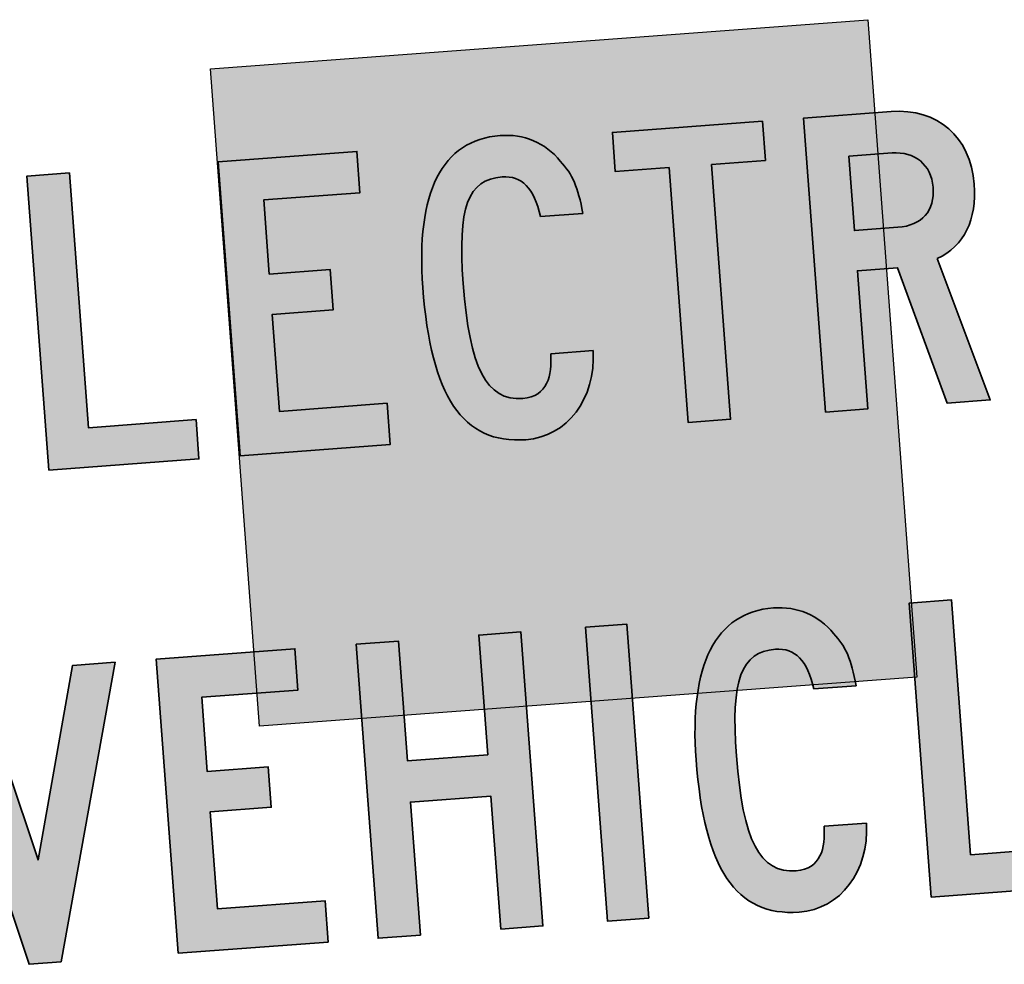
# Model space of a CAD drawing. Header units: millimetres. Extents: x 573132 to 957048, y 21042 to 318066.
# Tile 155 of 256: x 839457 to 840129, y 170380 to 171025. Entities that reach past the tile are written whole.
import ezdxf

# ---------------------------------------------------------------- set-up
doc = ezdxf.new("R2010")
doc.units = ezdxf.units.MM
doc.header["$LTSCALE"] = 2000
doc.layers.add('EV points', color=7, linetype='Continuous')

# ---------------------------------------------------------------- blocks, each defined once
blk = doc.blocks.new('elev17189.1')
at = {"true_color": 0xffffff}
h = blk.add_hatch(color=7, dxfattribs=at)
h.dxf.hatch_style = 1
edge = h.paths.add_edge_path()
edge.add_spline(control_points=[(-0.525108, 12.86841), (-0.895098, 12.86841), (-1.043088, 13.21578), (-1.043088, 14.07894)], knot_values=[0, 0, 0, 0, 1, 1, 1, 1], degree=3, periodic=0)
edge.add_spline(control_points=[(-1.043088, 14.07894), (-1.043088, 14.85789), (-0.916248, 15.13158), (-0.567408, 15.13158)], knot_values=[0, 0, 0, 0, 1, 1, 1, 1], degree=3, periodic=0)
edge.add_spline(control_points=[(-0.567408, 15.13158), (-0.366558, 15.13158), (-0.250278, 14.99475), (-0.208008, 14.7)], knot_values=[0, 0, 0, 0, 1, 1, 1, 1], degree=3, periodic=0)
edge.add_line((-0.208008, 14.7), (0.225372, 14.7))
edge.add_spline(control_points=[(0.225372, 14.7), (0.193692, 14.97369), (0.151392, 15.10002), (0.035112, 15.24738)], knot_values=[0, 0, 0, 0, 1, 1, 1, 1], degree=3, periodic=0)
edge.add_spline(control_points=[(0.035112, 15.24738), (-0.102318, 15.44739), (-0.313728, 15.55263), (-0.556878, 15.55263)], knot_values=[0, 0, 0, 0, 1, 1, 1, 1], degree=3, periodic=0)
edge.add_spline(control_points=[(-0.556878, 15.55263), (-1.148808, 15.55263), (-1.455348, 15.03684), (-1.455348, 14.06841)], knot_values=[0, 0, 0, 0, 1, 1, 1, 1], degree=3, periodic=0)
edge.add_spline(control_points=[(-1.455348, 14.06841), (-1.455348, 12.96315), (-1.169928, 12.44736), (-0.525108, 12.44736)], knot_values=[0, 0, 0, 0, 1, 1, 1, 1], degree=3, periodic=0)
edge.add_spline(control_points=[(-0.525108, 12.44736), (-0.102318, 12.44736), (0.214812, 12.80523), (0.225372, 13.29999)], knot_values=[0, 0, 0, 0, 1, 1, 1, 1], degree=3, periodic=0)
edge.add_line((0.225372, 13.29999), (-0.208008, 13.29999))
edge.add_spline(control_points=[(-0.208008, 13.29999), (-0.208008, 13.07895), (-0.271398, 12.86841), (-0.525108, 12.86841)], knot_values=[0, 0, 0, 0, 1, 1, 1, 1], degree=3, periodic=0)
h = blk.add_hatch(color=7, dxfattribs=at)
h.dxf.hatch_style = 1
h.paths.add_polyline_path([(-4.954005, 15.50001), (-5.386875, 15.50001), (-5.386875, 12.50001), (-3.856125, 12.50001), (-3.856125, 12.9), (-4.954005, 12.9)])
h = blk.add_hatch(color=7, dxfattribs=at)
h.dxf.hatch_style = 1
h.paths.add_polyline_path([(-3.436113, 12.50001), (-1.905363, 12.50001), (-1.905363, 12.92106), (-3.003303, 12.92106), (-3.003303, 13.91052), (-2.380443, 13.91052), (-2.380443, 14.32104), (-3.003303, 14.32104), (-3.003303, 15.07896), (-2.021523, 15.07896), (-2.021523, 15.50001), (-3.436113, 15.50001)])
h = blk.add_hatch(color=7, dxfattribs=at)
h.dxf.hatch_style = 1
h.paths.add_polyline_path([(1.134309, 12.49998), (1.567179, 12.49998), (1.567179, 15.09999), (2.116119, 15.09999), (2.116119, 15.49998), (0.585339, 15.49998), (0.585339, 15.09999), (1.134309, 15.09999)])
h = blk.add_hatch(color=7, dxfattribs=at)
h.dxf.hatch_style = 1
edge = h.paths.add_edge_path()
edge.add_line((2.536158, 12.500004), (2.966838, 12.500004))
edge.add_line((2.966838, 12.500004), (2.966838, 13.910544))
edge.add_line((2.966838, 13.910544), (3.376488, 13.910544))
edge.add_line((3.376488, 13.910544), (3.775698, 12.500004))
edge.add_line((3.775698, 12.500004), (4.216908, 12.500004))
edge.add_line((4.216908, 12.500004), (3.786198, 13.973694))
edge.add_spline(control_points=[(3.786198, 13.973694), (4.069878, 14.078934), (4.216908, 14.342094), (4.216908, 14.699994)], knot_values=[0, 0, 0, 0, 1, 1, 1, 1], degree=3, periodic=0)
edge.add_spline(control_points=[(4.216908, 14.699994), (4.216908, 15.184224), (3.901758, 15.500004), (3.429018, 15.500004)], knot_values=[0, 0, 0, 0, 1, 1, 1, 1], degree=3, periodic=0)
edge.add_line((3.429018, 15.500004), (2.536158, 15.500004))
edge.add_line((2.536158, 15.500004), (2.536158, 12.500004))
edge = h.paths.add_edge_path(flags=16)
edge.add_line((2.966838, 14.321034), (2.966838, 15.078954))
edge.add_line((2.966838, 15.078954), (3.459057, 15.078954))
edge.add_spline(control_points=[(3.408048, 15.078954), (3.639138, 15.078954), (3.796698, 14.931594), (3.796698, 14.699994)], knot_values=[0, 0, 0, 0, 1, 1, 1, 1], degree=3, periodic=0)
edge.add_spline(control_points=[(3.796698, 14.699994), (3.796698, 14.457894), (3.660138, 14.321034), (3.408048, 14.321034)], knot_values=[0, 0, 0, 0, 1, 1, 1, 1], degree=3, periodic=0)
edge.add_line((3.408048, 14.321034), (2.966838, 14.321034))
at = {"true_color": 0x006699}
h = blk.add_hatch(color=144, dxfattribs=at)
h.dxf.hatch_style = 1
edge = h.paths.add_edge_path()
edge.add_line((2.966838, 14.321034), (3.408048, 14.321034))
edge.add_spline(control_points=[(3.408048, 14.321034), (3.660138, 14.321034), (3.796698, 14.457894), (3.796698, 14.699994)], knot_values=[0, 0, 0, 0, 1, 1, 1, 1], degree=3, periodic=0)
edge.add_spline(control_points=[(3.796698, 14.699994), (3.796698, 14.931594), (3.639138, 15.078954), (3.408048, 15.078954)], knot_values=[0, 0, 0, 0, 1, 1, 1, 1], degree=3, periodic=0)
edge.add_line((3.408048, 15.078954), (2.966838, 15.078954))
edge.add_line((2.966838, 15.078954), (2.966838, 14.321034))
at = {"true_color": 0xffffff}
h = blk.add_hatch(color=7, dxfattribs=at)
h.dxf.hatch_style = 1
edge = h.paths.add_edge_path()
edge.add_spline(control_points=[(1.890273, 7.8684), (1.520283, 7.8684), (1.372293, 8.21577), (1.372293, 9.07893)], knot_values=[0, 0, 0, 0, 1, 1, 1, 1], degree=3, periodic=0)
edge.add_spline(control_points=[(1.372293, 9.07893), (1.372293, 9.85788), (1.499103, 10.13157), (1.847943, 10.13157)], knot_values=[0, 0, 0, 0, 1, 1, 1, 1], degree=3, periodic=0)
edge.add_spline(control_points=[(1.847943, 10.13157), (2.048793, 10.13157), (2.165073, 9.99471), (2.207343, 9.69999)], knot_values=[0, 0, 0, 0, 1, 1, 1, 1], degree=3, periodic=0)
edge.add_line((2.207338, 9.70002), (2.640723, 9.70002))
edge.add_spline(control_points=[(2.640723, 9.70002), (2.609013, 9.97371), (2.566713, 10.10004), (2.450463, 10.2474)], knot_values=[0, 0, 0, 0, 1, 1, 1, 1], degree=3, periodic=0)
edge.add_spline(control_points=[(2.450463, 10.2474), (2.313003, 10.44738), (2.101623, 10.55265), (1.858503, 10.55265)], knot_values=[0, 0, 0, 0, 1, 1, 1, 1], degree=3, periodic=0)
edge.add_spline(control_points=[(1.858503, 10.55265), (1.266573, 10.55265), (0.960003, 10.03686), (0.960003, 9.06843)], knot_values=[0, 0, 0, 0, 1, 1, 1, 1], degree=3, periodic=0)
edge.add_spline(control_points=[(0.960003, 9.06843), (0.960003, 7.96311), (1.245423, 7.44735), (1.890243, 7.44735)], knot_values=[0, 0, 0, 0, 1, 1, 1, 1], degree=3, periodic=0)
edge.add_spline(control_points=[(1.890243, 7.44735), (2.313033, 7.44735), (2.630163, 7.80525), (2.640753, 8.29998)], knot_values=[0, 0, 0, 0, 1, 1, 1, 1], degree=3, periodic=0)
edge.add_line((2.640753, 8.29998), (2.207373, 8.29998))
edge.add_spline(control_points=[(2.207373, 8.29998), (2.207373, 8.07894), (2.143953, 7.8684), (1.890273, 7.8684)], knot_values=[0, 0, 0, 0, 1, 1, 1, 1], degree=3, periodic=0)
h = blk.add_hatch(color=7, dxfattribs=at)
h.dxf.hatch_style = 1
h.paths.add_polyline_path([(-4.861479, 10.5), (-5.294979, 10.5), (-5.791929, 8.55264), (-6.288819, 10.5), (-6.722289, 10.5), (-5.961039, 7.5), (-5.633319, 7.5)])
h = blk.add_hatch(color=7, dxfattribs=at)
h.dxf.hatch_style = 1
h.paths.add_polyline_path([(-4.008684, 8.91051), (-3.385854, 8.91051), (-3.385854, 9.32106), (-4.008684, 9.32106), (-4.008684, 10.07895), (-3.026904, 10.07895), (-3.026904, 10.5), (-4.441494, 10.5), (-4.441494, 7.5), (-2.910774, 7.5), (-2.910774, 7.92105), (-4.008684, 7.92105)])
h = blk.add_hatch(color=7, dxfattribs=at)
h.dxf.hatch_style = 1
h.paths.add_polyline_path([(-2.400762, 7.5), (-1.970052, 7.5), (-1.970052, 8.85789), (-1.150692, 8.85789), (-1.150692, 7.5), (-0.720012, 7.5), (-0.720012, 10.5), (-1.150692, 10.5), (-1.150692, 9.27894), (-1.970052, 9.27894), (-1.970052, 10.5), (-2.400762, 10.5)])
h = blk.add_hatch(color=7, dxfattribs=at)
h.dxf.hatch_style = 1
h.paths.add_polyline_path([(0.36, 10.5), (-0.06, 10.5), (-0.06, 7.5), (0.36, 7.5)])
h = blk.add_hatch(color=7, dxfattribs=at)
h.dxf.hatch_style = 1
h.paths.add_polyline_path([(3.240732, 7.5), (4.771482, 7.5), (4.771482, 7.89999), (3.673602, 7.89999), (3.673602, 10.5), (3.240732, 10.5)])
at = {"color": 255, "lineweight": 35}
for points in [[(-5.386875, 12.50001), (-5.386875, 15.50001), (-4.954005, 15.50001), (-4.954005, 12.9), (-3.856125, 12.9), (-3.856125, 12.50001)], [(-3.436113, 12.50001), (-3.436113, 15.50001), (-2.021523, 15.50001), (-2.021523, 15.07896), (-3.003303, 15.07896), (-3.003303, 14.32104), (-2.380443, 14.32104), (-2.380443, 13.91052), (-3.003303, 13.91052), (-3.003303, 12.92106), (-1.905363, 12.92106), (-1.905363, 12.50001)], [(1.567179, 15.09999), (1.567179, 12.49998), (1.134309, 12.49998), (1.134309, 15.09999), (0.585339, 15.09999), (0.585339, 15.49998), (2.116119, 15.49998), (2.116119, 15.09999)], [(-5.633319, 7.5), (-5.961039, 7.5), (-6.722289, 10.5), (-6.288819, 10.5), (-5.791929, 8.55264), (-5.294979, 10.5), (-4.861479, 10.5)], [(-4.441494, 7.5), (-4.441494, 10.5), (-3.026904, 10.5), (-3.026904, 10.07895), (-4.008684, 10.07895), (-4.008684, 9.32106), (-3.385854, 9.32106), (-3.385854, 8.91051), (-4.008684, 8.91051), (-4.008684, 7.92105), (-2.910774, 7.92105), (-2.910774, 7.5)], [(-1.150692, 7.5), (-1.150692, 8.85789), (-1.970052, 8.85789), (-1.970052, 7.5), (-2.400762, 7.5), (-2.400762, 10.5), (-1.970052, 10.5), (-1.970052, 9.27894), (-1.150692, 9.27894), (-1.150692, 10.5), (-0.720012, 10.5), (-0.720012, 7.5)], [(-0.06, 10.5), (0.36, 10.5), (0.36, 7.5), (-0.06, 7.5)], [(3.240732, 7.5), (3.240732, 10.5), (3.673602, 10.5), (3.673602, 7.89999), (4.771482, 7.89999), (4.771482, 7.5)]]:
    blk.add_lwpolyline(points, close=True, dxfattribs=at)
for points in [[(3.786198, 13.973694), (4.216908, 12.500004), (3.775698, 12.500004), (3.376488, 13.910544), (2.966838, 13.910544), (2.966838, 12.500004), (2.536158, 12.500004), (2.536158, 15.500004), (3.429018, 15.500004)], [(3.408048, 15.078954), (2.966838, 15.078954), (2.966838, 14.321034), (3.408048, 14.321034)], [(0.225372, 14.7), (-0.208008, 14.7)], [(-0.208008, 13.29999), (0.225372, 13.29999)], [(2.640723, 9.70002), (2.207343, 9.70002), (2.207343, 9.69999)], [(2.207373, 8.29998), (2.640753, 8.29998)]]:
    blk.add_lwpolyline(points, dxfattribs=at)
for points in [[(-1.455348, 14.06841), (-1.455348, 15.03684), (-1.148808, 15.55263), (-0.556878, 15.55263)], [(-0.556878, 15.55263), (-0.313728, 15.55263), (-0.102318, 15.44739), (0.035112, 15.24738)], [(3.429018, 15.500004), (3.901758, 15.500004), (4.216908, 15.184224), (4.216908, 14.699994)], [(0.035112, 15.24738), (0.151392, 15.10002), (0.193692, 14.97369), (0.225372, 14.7)], [(-0.567408, 15.13158), (-0.916248, 15.13158), (-1.043088, 14.85789), (-1.043088, 14.07894)], [(-0.208008, 14.7), (-0.250278, 14.99475), (-0.366558, 15.13158), (-0.567408, 15.13158)], [(3.796698, 14.699994), (3.796698, 14.931594), (3.639138, 15.078954), (3.408048, 15.078954)], [(3.408048, 14.321034), (3.660138, 14.321034), (3.796698, 14.457894), (3.796698, 14.699994)], [(4.216908, 14.699994), (4.216908, 14.342094), (4.069878, 14.078934), (3.786198, 13.973694)], [(-0.525108, 12.44736), (-1.169928, 12.44736), (-1.455348, 12.96315), (-1.455348, 14.06841)], [(-1.043088, 14.07894), (-1.043088, 13.21578), (-0.895098, 12.86841), (-0.525108, 12.86841)], [(-0.525108, 12.86841), (-0.271398, 12.86841), (-0.208008, 13.07895), (-0.208008, 13.29999)], [(0.225372, 13.29999), (0.214812, 12.80523), (-0.102318, 12.44736), (-0.525108, 12.44736)], [(0.960003, 9.06843), (0.960003, 10.03686), (1.266573, 10.55265), (1.858503, 10.55265)], [(1.858503, 10.55265), (2.101623, 10.55265), (2.313003, 10.44738), (2.450463, 10.2474)], [(2.450463, 10.2474), (2.566713, 10.10004), (2.609013, 9.97371), (2.640723, 9.70002)], [(1.847943, 10.13157), (1.499103, 10.13157), (1.372293, 9.85788), (1.372293, 9.07893)], [(2.207343, 9.69999), (2.165073, 9.99471), (2.048793, 10.13157), (1.847943, 10.13157)], [(1.890243, 7.44735), (1.245423, 7.44735), (0.960003, 7.96311), (0.960003, 9.06843)], [(1.372293, 9.07893), (1.372293, 8.21577), (1.520283, 7.8684), (1.890273, 7.8684)], [(2.640753, 8.29998), (2.630163, 7.80525), (2.313033, 7.44735), (1.890243, 7.44735)], [(1.890273, 7.8684), (2.143953, 7.8684), (2.207373, 8.07894), (2.207373, 8.29998)]]:
    blk.add_open_spline(points, degree=3, dxfattribs=at)

msp = doc.modelspace()

# ---------------------------------------------------------------- hatches: boundary and pattern name
at = {"layer": 'EV points'}
h = msp.add_hatch(color=3, dxfattribs=at)
h.dxf.hatch_style = 1
h.paths.add_polyline_path([(840035.48, 171024.78), (839586.73, 170991.31), (839620.2, 170542.56), (840068.95, 170576.03)])

# ---------------------------------------------------------------- linework, layer by layer
at = {"layer": 'EV points', "color": 7}
for p, q in [((839586.73, 170991.31), (840035.48, 171024.78)), ((840035.48, 171024.78), (840068.95, 170576.03)), ((839620.2, 170542.56), (839586.73, 170991.31)), ((840068.95, 170576.03), (839620.2, 170542.56))]:
    msp.add_line(p, q, dxfattribs=at)

# ---------------------------------------------------------------- block references
at = {"layer": 'EV points', "xscale": 67.08863045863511, "yscale": 67.08863045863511, "zscale": 67.08863045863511, "rotation": 4.265107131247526}
msp.add_blockref('elev17189.1', (839899.27, 169907.96), dxfattribs=at)

doc.saveas('drawing.dxf')
